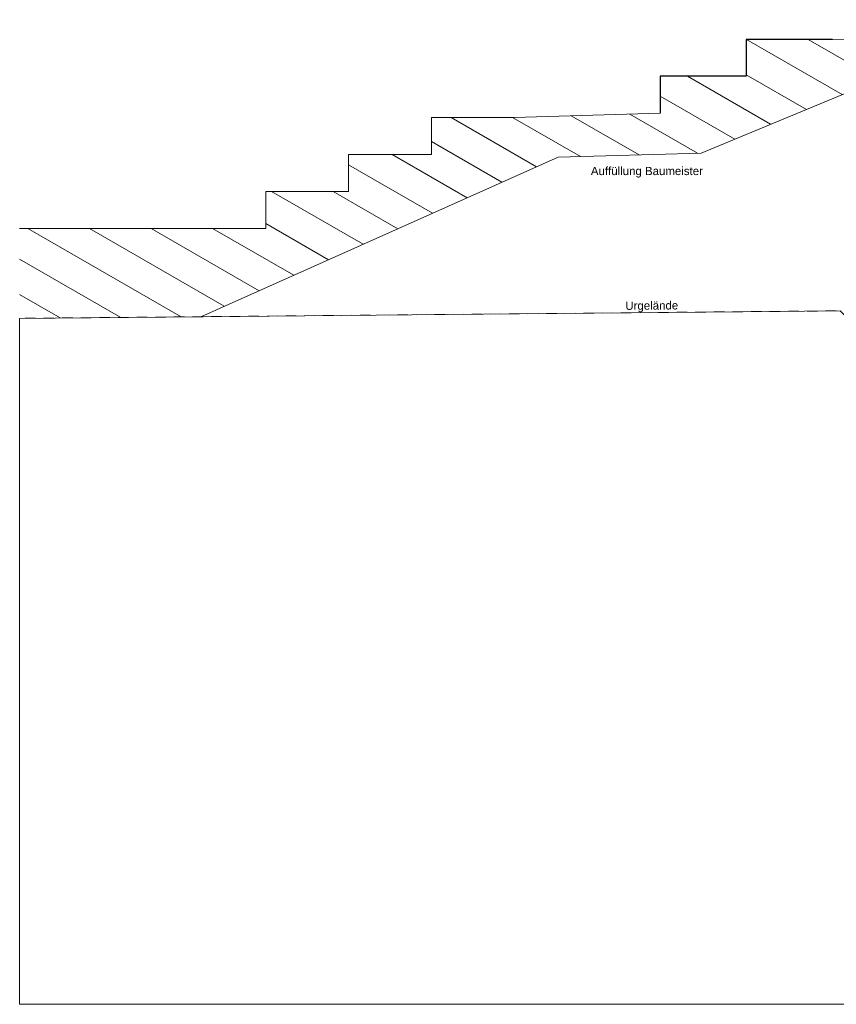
# Model space of a CAD drawing. Header units: metres. Extents: x -20.3 to 39.4, y -22.2 to 2.8.
# Tile 1 of 65: x -20.3 to -10.3, y -22.2 to -10.2. Entities that reach past the tile are written whole.
import ezdxf

# ---------------------------------------------------------------- set-up
doc = ezdxf.new("R2010")
doc.units = ezdxf.units.M
doc.header["$LTSCALE"] = 0.4
doc.header["$MEASUREMENT"] = 0
doc.linetypes.add('Strichlinie weit', pattern=[0.529167, 0.3175, -0.211667])
doc.layers.get('0').update_dxf_attribs({"color": 8, "lineweight": 9})
doc.layers.add('Abbruch_S-Linien _ Schraffuren.2D', color=2, linetype='Abbruch 1')
doc.layers.add('Neubau_S-Linien _ Schraffuren.2D', color=8, linetype='Continuous')
doc.layers.add('S-Linien _ Schraffuren.2D', color=8, linetype='Continuous', lineweight=9)
doc.layers.add('T-Text', color=8, linetype='Continuous', lineweight=9)
doc.styles.add('ERSTELLTER_STIL_2', font='arial.ttf')
doc.linetypes.add('Abbruch 1', pattern='A,0,[1,U02-BA1-001-a Schnitte A-A und B-B1.Shx,S=0.001984,R=0,X=0,Y=0],-0.25,0', length=0.25)

msp = doc.modelspace()

# ---------------------------------------------------------------- hatches: boundary and pattern name
at = {"layer": 'Neubau_S-Linien _ Schraffuren.2D', "linetype": 'Continuous', "lineweight": 15}
h = msp.add_hatch(dxfattribs=at)
h.set_pattern_fill('ABSTANDSFLÄCHEN_0002', color=256, style=0, pattern_type=2)
h.set_pattern_definition([(150, (0.2, -10.655), (0.1875, 0.3247595), [])])
h.paths.add_polyline_path([(-20.293, -13.835), (-20.293, -12.738), (-17.292, -12.738), (-17.292, -12.288), (-16.284, -12.287), (-16.284, -11.837), (-15.274, -11.837), (-15.274, -11.387), (-14.264, -11.386), (-12.485, -11.335), (-12.485, -10.885), (-11.435, -10.885), (-11.435, -10.435), (-10.385, -10.435), (-0.24, -10.195), (4.23, -10.195), (4.23, -10.29), (4.23, -10.695), (-0.234, -10.695), (-9.819, -10.922), (-11.985, -11.821), (-13.729, -11.871), (-18.085, -13.815)])

# ---------------------------------------------------------------- linework, layer by layer
msp.add_lwpolyline([(39.43, -22.195), (-20.293, -22.195), (-20.293, -13.835), (-20.293, -13.835), (-10.289, -13.743), (-8.757, -15.275), (-7.394, -15.275), (2.834, -12.815)])
at = {"layer": 'Abbruch_S-Linien _ Schraffuren.2D', "linetype": 'Strichlinie weit', "lineweight": 15}
msp.add_line((-8.297, -13.725), (-20.293, -13.835), dxfattribs=at)
at = {"layer": 'Neubau_S-Linien _ Schraffuren.2D', "linetype": 'Continuous', "lineweight": 15}
msp.add_line((-0.24, -10.195), (-10.385, -10.435), dxfattribs=at)
at = {"layer": 'S-Linien _ Schraffuren.2D', "linetype": 'Continuous', "lineweight": 15, "flags": 128}
for points in [[(-10.385, -10.435), (-11.435, -10.435), (-11.435, -10.885), (-12.485, -10.885), (-12.485, -11.335), (-14.264, -11.386), (-15.274, -11.387), (-15.274, -11.837), (-16.284, -11.837), (-16.284, -12.287), (-17.292, -12.288), (-17.292, -12.738), (-20.293, -12.738)], [(-18.085, -13.815), (-13.729, -11.871), (-11.985, -11.821), (-9.819, -10.922)]]:
    msp.add_lwpolyline(points, dxfattribs=at)
at = {"layer": 'S-Linien _ Schraffuren.2D', "linetype": 'Continuous', "lineweight": 25, "flags": 128}
msp.add_lwpolyline([(-10.385, -10.435), (-11.435, -10.435), (-11.435, -10.885), (-12.485, -10.885), (-12.485, -11.335)], dxfattribs=at)

# ---------------------------------------------------------------- texts
at = {"layer": 'T-Text', "linetype": 'Continuous', "lineweight": 15, "insert": (-11.963, -12.054), "char_height": 0.1, "attachment_point": 6, "style": 'ERSTELLTER_STIL_2'}
msp.add_mtext('\\A1;Auffüllung Baumeister', dxfattribs=at)
at = {"layer": 'T-Text', "linetype": 'Continuous', "lineweight": 9, "insert": (-12.264, -13.756), "char_height": 0.1, "attachment_point": 9, "rotation": 0.5254, "style": 'ERSTELLTER_STIL_2'}
msp.add_mtext('\\A1;Urgelände', dxfattribs=at)

doc.saveas('drawing.dxf')
